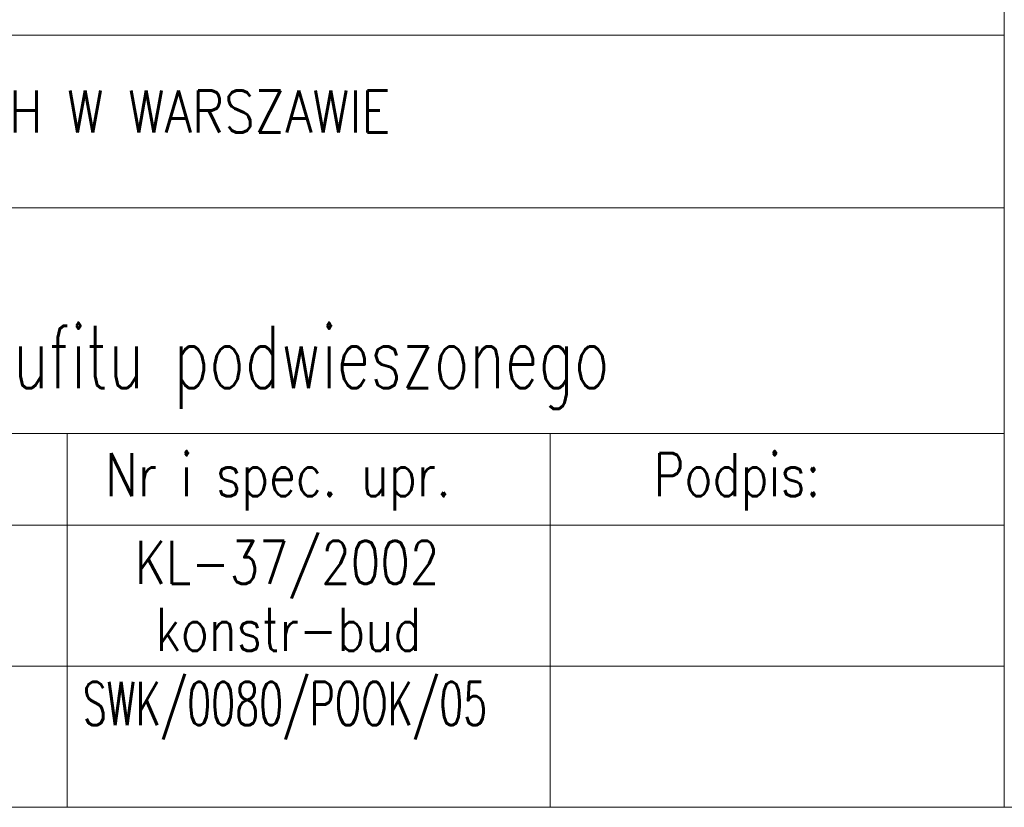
# Model space of a CAD drawing. Header units: millimetres. Extents: x -176817 to 571382, y -58489 to 156123.
# Tile 4 of 256: x -22435 to -18486, y -58489 to -55333. Entities that reach past the tile are written whole.
import ezdxf

# ---------------------------------------------------------------- set-up
doc = ezdxf.new("R2010")
doc.units = ezdxf.units.MM
doc.header["$LTSCALE"] = 0.2
for name, color, linetype, lineweight in [('Konstrukcja', 2, 'Continuous', 13), ('Prz', 5, 'Continuous', 13), ('SIATKA', 5, 'Continuous', 13), ('TABELA', 7, 'Continuous', 13)]:
    doc.layers.add(name, color=color, linetype=linetype, lineweight=lineweight)
doc.styles.add('ROMANS', font='romans.shx')

# ---------------------------------------------------------------- blocks, each defined once
blk = doc.blocks.new('A$C72E22663')
at = {"layer": 'Prz'}
blk.add_lwpolyline([(-1140, 0), (0, 0), (0, 459.29), (-1140, 459.29)], close=True, dxfattribs=at)
at = {"layer": 'TABELA', "color": 3}
for p, q in [((-248.8, 459.29), (-248.8, 0)), ((-1140, 309.42), (-248.8, 309.42)), ((-1140, 240.18), (-248.8, 240.18)), ((-1140, 149.76), (-248.8, 149.76)), ((-624.74, 56.54), (-624.74, 149.76)), ((-430.97, 56.54), (-430.97, 149.76)), ((-1140, 113.08), (-248.8, 113.08)), ((-624.74, 0), (-624.74, 93.22)), ((-430.97, 0), (-430.97, 93.22))]:
    blk.add_line(p, q, dxfattribs=at)
at = {"layer": 'TABELA', "color": 2}
blk.add_line((-1140, 56.54), (-248.8, 56.54), dxfattribs=at)
at = {"layer": 'Konstrukcja', "color": 3, "insert": (-1129.09, 287.2), "char_height": 16.8, "width": 819.9123, "attachment_point": 1, "style": 'ROMANS'}
blk.add_mtext('\\pt151.2;{\\W0.9;\\C4;Inwestycja:\\W0.7;  ^I\\W0.85;MUZEUM HISTORII ŻYDÓW POLSKICH W WARSZAWIE }', dxfattribs=at)
at = {"layer": 'TABELA', "color": 4, "style": 'ROMANS'}
for s, width, p in [('Nr i spec. upr.', 0.8, (-609.4, 124.65)), ('Podpis:', 0.8, (-389.52, 124.65)), ('KL-37/2002', 0.8, (-597.45, 89.49)), ('konstr-bud', 0.8, (-589.19, 62.68)), ('SWK/0080/POOK/05', 0.65, (-618.42, 32.95))]:
    blk.add_text(s, height=17.28, rotation=360, dxfattribs=dict(at, width=width)).set_placement(p)

msp = doc.modelspace()

# ---------------------------------------------------------------- linework, layer by layer
at = {"layer": 'Prz'}
msp.add_lwpolyline([(-15998.2722, -58489.4339), (-71598.2722, -58489.4339), (-71598.2722, 22710.5661), (-15998.2722, 22710.5661)], close=True, dxfattribs=at)

# ---------------------------------------------------------------- block references
at = {"layer": 'SIATKA', "color": 42, "xscale": 10, "yscale": 10, "zscale": 10}
msp.add_blockref('A$C72E22663', (-15998.2722, -58489.4339), dxfattribs=at)

# ---------------------------------------------------------------- texts
at = {"layer": 'TABELA', "color": 2, "style": 'ROMANS', "width": 0.7}
msp.add_text('Rysunek złożeniowy podkonstrukcji sufitu podwieszonego', height=250, rotation=359.9999951, dxfattribs=at).set_placement((-26796.0333, -56809.6219))

doc.saveas('drawing.dxf')
